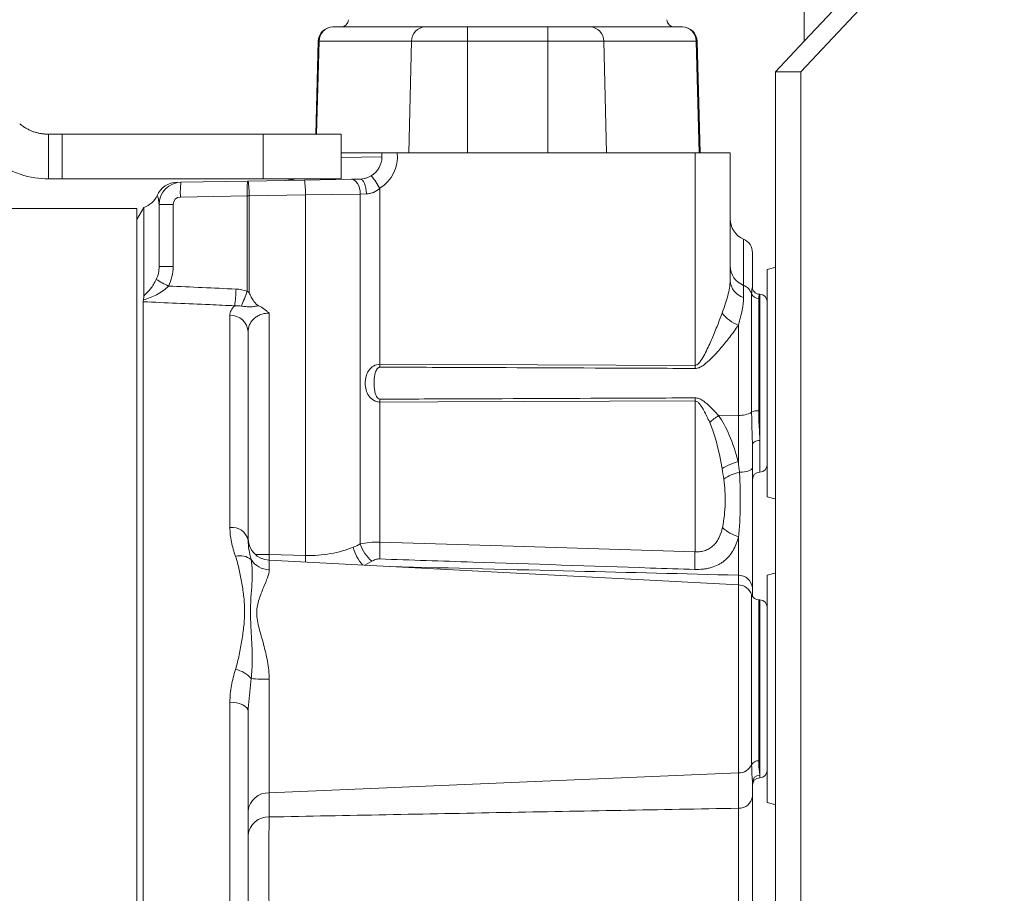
# Model space of a CAD drawing. Header units: millimetres. Extents: x 278 to 1769, y 540 to 2657.
# Tile 8 of 12: x 1174 to 1307, y 1884 to 2002. Entities that reach past the tile are written whole.
import ezdxf

# ---------------------------------------------------------------- set-up
doc = ezdxf.new("R2010")
doc.units = ezdxf.units.MM

msp = doc.modelspace()

# ---------------------------------------------------------------- linework, layer by layer
at = {"color": 7, "linetype": 'Continuous', "lineweight": 15}
for p, q in [((1307.44, 2024.29), (1279.94, 1995.03)), ((1280.39, 2022.38), (1280.39, 1999.18)), ((1298.95, 2018.92), (1280.39, 1999.18)), ((1216.65, 2001.09), (1229.16, 2001.09)), ((1229.16, 2001.09), (1234.86, 2001.09)), ((1234.86, 2001.09), (1245.69, 2001.09)), ((1234.86, 2001.09), (1234.86, 1999.14)), ((1245.69, 2001.09), (1251.39, 2001.09)), ((1245.69, 2001.09), (1245.69, 1999.14)), ((1251.39, 2001.09), (1263.9, 2001.09)), ((1214.32, 1986.57), (1214.65, 1999.14)), ((1227.27, 1999.14), (1214.77, 1999.14)), ((1226.9, 1984.04), (1227.27, 1999.14)), ((1234.86, 1999.14), (1227.27, 1999.14)), ((1234.86, 1984.04), (1234.86, 1999.14)), ((1245.69, 1999.14), (1234.86, 1999.14)), ((1245.69, 1984.04), (1245.69, 1999.14)), ((1253.28, 1999.14), (1245.69, 1999.14)), ((1253.65, 1984.04), (1253.28, 1999.14)), ((1265.78, 1999.14), (1253.28, 1999.14)), ((1266.18, 1984.04), (1265.78, 1999.14)), ((1265.9, 1999.14), (1266.3, 1984.04)), ((1280.39, 1999.18), (1276.49, 1995.03)), ((1279.94, 1995.03), (1276.49, 1995.03)), ((1276.49, 1612.6), (1276.49, 1995.03)), ((1279.94, 1612.6), (1279.94, 1995.03)), ((1178.16, 1986.57), (1178.16, 1980.54)), ((1178.16, 1986.57), (1180.03, 1986.57)), ((1180.03, 1980.54), (1180.03, 1986.57)), ((1180.03, 1986.57), (1207.19, 1986.57)), ((1207.19, 1980.54), (1207.19, 1986.57)), ((1207.19, 1986.57), (1217.75, 1986.57)), ((1217.75, 1980.54), (1217.75, 1986.57)), ((1223.26, 1984.04), (1217.75, 1984.04)), ((1225.34, 1984.04), (1265.61, 1984.04)), ((1265.61, 1955.3), (1265.61, 1984.04)), ((1265.61, 1984.04), (1270.36, 1984.04)), ((1270.36, 1966.79), (1270.36, 1984.04)), ((1178.16, 1980.54), (1180.03, 1980.54)), ((1180.03, 1980.54), (1207.19, 1980.54)), ((1196.09, 1980.08), (1205.11, 1980.24)), ((1205.11, 1980.24), (1205.16, 1980.24)), ((1205.16, 1980.24), (1212.79, 1980.37)), ((1207.19, 1980.54), (1217.75, 1980.54)), ((1212.79, 1980.37), (1219.14, 1980.48)), ((1219.14, 1980.48), (1220.3, 1980.5)), ((1222.99, 1955.45), (1222.99, 1979.25)), ((1192.88, 1978.26), (1192.88, 1978.26)), ((1205.04, 1978.23), (1196.02, 1978.07)), ((1205.04, 1965.33), (1205.04, 1978.23)), ((1205.3, 1978.23), (1205.04, 1978.23)), ((1212.93, 1978.36), (1205.3, 1978.23)), ((1205.3, 1978.23), (1205.3, 1965.12)), ((1220.34, 1978.47), (1212.93, 1978.36)), ((1212.93, 1929.59), (1212.93, 1978.36)), ((1221.17, 1978.49), (1220.34, 1978.47)), ((1220.34, 1931.15), (1220.34, 1978.47)), ((1190.12, 1976.52), (1162.04, 1976.52)), ((1191.08, 1976.67), (1190.12, 1975.01)), ((1190.12, 1844.62), (1190.12, 1976.52)), ((1191.08, 1976.67), (1191.08, 1964.71)), ((1193.13, 1977.07), (1195.03, 1977.07)), ((1193.13, 1968.67), (1193.13, 1977.07)), ((1195.03, 1977.07), (1195.03, 1968.67)), ((1273.37, 1970.54), (1273.37, 1965.87)), ((1193.13, 1968.67), (1195.03, 1968.67)), ((1275.38, 1937.52), (1275.38, 1968.26)), ((1272.17, 1966.12), (1272.17, 1964.49)), ((1273.27, 1948.96), (1273.27, 1964.98)), ((1274.22, 1964.34), (1274.22, 1949.17)), ((1274.38, 1964.93), (1274.34, 1964.93)), ((1274.34, 1964.93), (1274.34, 1964.93)), ((1190.98, 1963.9), (1190.98, 1712.74)), ((1202.71, 1933.36), (1202.71, 1962.07)), ((1208.02, 1962.36), (1208.02, 1929.73)), ((1271.47, 1948.54), (1271.47, 1960.71)), ((1205.17, 1959.83), (1205.17, 1931.67)), ((1274.38, 1945.12), (1274.38, 1956.61)), ((1222.99, 1955.45), (1265.61, 1955.3)), ((1222.99, 1931.38), (1222.99, 1950.33)), ((1265.61, 1930.08), (1265.61, 1950.48)), ((1271.47, 1948.54), (1268.79, 1948.5)), ((1271.47, 1942.25), (1271.47, 1948.54)), ((1273.37, 1944.48), (1273.37, 1941.45)), ((1208.02, 1929.73), (1212.93, 1929.59)), ((1271.47, 1925.61), (1208.02, 1928.94)), ((1275.38, 1896.16), (1275.38, 1926.91)), ((1273.37, 1925.21), (1273.37, 1924.03)), ((1274.38, 1923.57), (1274.22, 1923.57)), ((1208.02, 1912.82), (1208.02, 1897.46)), ((1202.71, 1858.98), (1202.71, 1909.72)), ((1205.2, 1908.86), (1205.17, 1908.48)), ((1205.17, 1908.48), (1205.17, 1858.71)), ((1274.38, 1899.85), (1274.38, 1907.82)), ((1271.47, 1900.15), (1208.02, 1897.46)), ((1271.47, 1895.38), (1271.47, 1900.15)), ((1273.37, 1898.87), (1273.37, 1897)), ((1208.02, 1897.46), (1208.02, 1894.2))]:
    msp.add_line(p, q, dxfattribs=at)
at = {"color": 8, "linetype": 'Continuous', "lineweight": 15}
for p, q in [((1214.77, 1999.14), (1214.44, 1986.57)), ((1217.75, 1983.42), (1223.26, 1983.51)), ((1272.17, 1972.37), (1272.17, 1966.12)), ((1274.38, 1956.61), (1274.38, 1964.93)), ((1274.38, 1945.12), (1274.38, 1940.85)), ((1208.02, 1929.73), (1206.14, 1929.73)), ((1208.02, 1928.94), (1208.02, 1927.64)), ((1221.92, 1928.79), (1220.95, 1928.26)), ((1271.47, 1925.61), (1271.47, 1926.91)), ((1271.47, 1900.15), (1271.47, 1925.61)), ((1273.27, 1901.25), (1273.27, 1924.25)), ((1274.22, 1923.57), (1274.22, 1901.8)), ((1274.38, 1907.82), (1274.38, 1923.57)), ((1205.58, 1912.93), (1205.2, 1908.86)), ((1274.38, 1899.85), (1274.38, 1899.5))]:
    msp.add_line(p, q, dxfattribs=at)
at = {"color": 7, "linetype": 'Continuous', "lineweight": 15, "flags": 128}
for points in [[(1211.29, 1980.54), (1210.82, 1980.39), (1210.24, 1980.32)], [(1220.34, 1978.47), (1220.32, 1978.87), (1220.25, 1979.25), (1220.13, 1979.6), (1219.98, 1979.9), (1219.8, 1980.15), (1219.6, 1980.33), (1219.37, 1980.45), (1219.14, 1980.48)], [(1221.17, 1978.49), (1221.15, 1978.89), (1221.09, 1979.27), (1221.01, 1979.61), (1220.9, 1979.92), (1220.77, 1980.17), (1220.62, 1980.35), (1220.46, 1980.46), (1220.3, 1980.5)], [(1276.49, 1968.56), (1276.4, 1968.53), (1275.38, 1968.26)], [(1265.61, 1950.48), (1230.83, 1950.36), (1222.99, 1950.33)], [(1274.38, 1945.12), (1274.18, 1945.11), (1273.99, 1945.08), (1273.82, 1945.02), (1273.67, 1944.94), (1273.54, 1944.84), (1273.45, 1944.73), (1273.39, 1944.6), (1273.37, 1944.48)], [(1271.62, 1940.84), (1271.97, 1940.86), (1272.3, 1940.9), (1272.61, 1940.96), (1272.87, 1941.04), (1273.09, 1941.13), (1273.24, 1941.23), (1273.34, 1941.34), (1273.37, 1941.45)], [(1275.38, 1937.52), (1276.4, 1937.25), (1276.49, 1937.22)], [(1222.99, 1931.38), (1241.01, 1930.83), (1265.61, 1930.08)], [(1276.49, 1927.21), (1276.4, 1927.17), (1275.38, 1926.91)], [(1205.17, 1908.48), (1205.12, 1908.72), (1204.98, 1908.95), (1204.76, 1909.16), (1204.45, 1909.35), (1204.08, 1909.5), (1203.65, 1909.62), (1203.19, 1909.69), (1202.71, 1909.72)], [(1275.38, 1896.16), (1276.4, 1895.9), (1276.49, 1895.86)]]:
    msp.add_lwpolyline(points, dxfattribs=at)
at = {"color": 8, "linetype": 'Continuous', "lineweight": 15, "flags": 128}
msp.add_lwpolyline([(1211.58, 1980.54), (1211.14, 1980.4), (1210.6, 1980.33)], dxfattribs=at)
at = {"color": 7, "linetype": 'Continuous', "lineweight": 15}
for centre, radius, start, end in [((1217.73, 2002.09), 1, 270, 358.5), ((1262.82, 2002.09), 1, 181.5, 270), ((1216.65, 1999.08), 2.01, 90, 178.5), ((1216.71, 1999.15), 1.94, 91.7751, 180.2882), ((1229.22, 1999.15), 1.94, 91.7751, 180.2882), ((1251.33, 1999.15), 1.94, 359.7118, 88.2249), ((1263.84, 1999.15), 1.94, 359.7118, 88.2249), ((1263.9, 1999.08), 2.01, 1.5, 90), ((1214.71, 1997.34), 1.79, 88.0681, 91.9319), ((1265.84, 1997.34), 1.79, 88.0681, 91.9319), ((1220.25, 1983.51), 3.01, 301.7848, 0), ((1220.35, 1983.51), 5.01, 301.7848, 6.058), ((1214.68, 1978.9), 9.66, 172.0416, 183.962), ((1195.62, 1978.56), 9.69, 358.0361, 9.9493), ((1203.24, 1978.7), 9.69, 358.0361, 9.9493), ((1212.73, 1973.5), 11.76, 29.2329, 39.2946), ((1195.61, 1977.06), 3.01, 90.979, 156.1836), ((1196.14, 1977.07), 3.01, 91, 180), ((1205.66, 1978.74), 9.66, 172.0416, 183.962), ((1190.12, 1979.52), 3.01, 288.5904, 335.5273), ((1196.04, 1977.07), 1, 91, 180), ((1273.37, 1975.13), 3.01, 180, 246.4218), ((1271.37, 1970.54), 2.01, 0, 66.4218), ((1273.23, 1968.78), 2.86, 180.7417, 248.3409), ((1207.63, 1992.36), 29.47, 239.6793, 243.3251), ((1177.71, 1966.48), 25.84, 353.0589, 358.0898), ((1272.9, 1966.92), 2.54, 183.0465, 253.2433), ((1271.44, 1964.32), 1.95, 20.0601, 67.9278), ((1174.86, 1975.97), 32, 336.7134, 340.5632), ((1274.2, 1965.34), 1, 200.5937, 270.8033), ((1274.38, 1963.92), 1, 0, 90), ((1202.8, 1959.69), 2.38, 3.3832, 92.1612), ((1273.33, 1965.43), 5.07, 216.9875, 248.5674), ((1280.05, 1955.25), 57.06, 179.8033, 180.1967), ((1322.61, 1955.09), 57, 179.7909, 180.2091), ((1322.61, 1950.69), 57, 179.7909, 180.2091), ((1280.05, 1950.53), 57.06, 179.8033, 180.1967), ((1274.47, 1939.97), 10.25, 123.6715, 132.1299), ((1271.68, 1951.71), 3.18, 266.3078, 300.0487), ((1274.08, 1947.52), 1.65, 85.3966, 119.5994), ((1273.14, 1935.24), 7.21, 103.3748, 122.4347), ((1274.38, 1941.86), 1, 270, 0), ((1273, 1934.77), 6.22, 102.8546, 124.254), ((1274.38, 1939.85), 1, 90, 180), ((1203.02, 1931.17), 2.21, 12.9798, 98.1371), ((1273.21, 1937.63), 5.78, 227.6109, 252.754), ((1208.18, 1931.94), 3.01, 180, 267), ((1225.09, 1932.62), 4.97, 197.2053, 230.3854), ((1263.54, 1929.97), 40.57, 178.0144, 181.229), ((1204.11, 1927.27), 2.28, 49.8977, 106.5467), ((1304.01, 1928.71), 38.43, 177.9628, 181.5284), ((1208.13, 1930.69), 3.05, 213.2904, 267.9446), ((1271.52, 1925.05), 1.86, 4.7321, 91.6124), ((1271.37, 1923.61), 2.01, 18.6964, 87), ((1274.22, 1924.57), 1, 198.6964, 270), ((1274.38, 1922.57), 1, 0, 90), ((1202.69, 1910.39), 3.85, 41.2913, 78.4378), ((1207.84, 1936.04), 23.22, 264.4111, 270.4363), ((1274.17, 1900.79), 1.01, 87.1159, 153.1379), ((1271.49, 1902.14), 1.99, 269.6191, 333.398), ((1274.38, 1900.5), 1, 270, 0), ((1274.36, 1898.86), 0.989, 89.1705, 179.1457), ((1274.38, 1898.5), 1, 90, 180), ((1207.89, 1894.73), 2.73, 87.1726, 173.7243), ((1271.56, 1897.2), 1.82, 267.1726, 353.7243), ((1207.89, 1891.47), 2.73, 87.1726, 173.7243)]:
    msp.add_arc(centre, radius, start, end, dxfattribs=at)
at = {"color": 8, "linetype": 'Continuous', "lineweight": 15}
for centre, radius, start, end in [((1263.29, 1928.2), 55.29, 178.415, 179.2305), ((1267.75, 1928.07), 54.84, 178.4101, 179.3592), ((1224.32, 1931.74), 5.03, 191.9886, 223.4395)]:
    msp.add_arc(centre, radius, start, end, dxfattribs=at)
at = {"color": 7, "linetype": 'Continuous', "lineweight": 15}
for centre, major_axis, ratio, start_param, end_param in [((-999.7, 1844.62), (3293.94, 0), 0.049416, 0.838103, 0.841827), ((1265.19, 1925.82), (0.49, 24.73), 0.323821, 5.445684, 5.879346), ((1265.35, 1924.89), (0.29, 24.73), 0.202434, 5.441581, 5.875244)]:
    msp.add_ellipse(centre, major_axis=major_axis, ratio=ratio, start_param=start_param, end_param=end_param, dxfattribs=at)
for points, knots in [([(1174.28, 1987.98), (1174.34, 1987.93), (1174.48, 1987.82), (1174.68, 1987.67), (1174.89, 1987.53), (1175.09, 1987.41), (1175.3, 1987.29), (1175.51, 1987.18), (1175.73, 1987.08), (1175.94, 1986.99), (1176.15, 1986.91), (1176.36, 1986.84), (1176.57, 1986.78), (1176.78, 1986.73), (1176.98, 1986.69), (1177.19, 1986.65), (1177.39, 1986.62), (1177.58, 1986.6), (1177.78, 1986.58), (1177.97, 1986.57), (1178.1, 1986.57), (1178.16, 1986.57)], [0, 0, 0, 0, 0.061282, 0.121592, 0.180931, 0.2393, 0.296702, 0.353139, 0.408612, 0.463123, 0.516674, 0.569269, 0.620909, 0.671596, 0.721335, 0.770126, 0.817975, 0.864883, 0.910854, 0.955891, 1, 1, 1, 1]), ([(1170.4, 1983.36), (1171.65, 1982.31), (1173.02, 1981.59), (1175.69, 1980.71), (1176.99, 1980.54), (1178.16, 1980.54)], [0, 0, 0, 0, 0.5, 0.5, 1, 1, 1, 1]), ([(1223.26, 1984.04), (1223.31, 1984.04), (1223.4, 1984.04), (1223.66, 1984.04), (1223.82, 1984.04), (1224.11, 1984.04), (1224.21, 1984.04), (1224.41, 1984.04), (1224.53, 1984.04), (1224.87, 1984.04), (1225.1, 1984.04), (1225.34, 1984.04)], [0, 0, 0, 0, 0.25, 0.25, 0.5, 0.5, 0.625, 0.625, 0.75, 0.75, 1, 1, 1, 1]), ([(1223.26, 1984.04), (1223.26, 1983.86), (1223.26, 1983.69), (1223.26, 1983.52), (1223.26, 1983.51), (1223.26, 1983.51), (1223.26, 1983.51)], [0, 0, 0, 0, 0.0006722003, 0.0006722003, 0.0006722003, 0.0006831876, 0.0006831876, 0.0006831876, 0.0006831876]), ([(1220.3, 1980.5), (1220.53, 1980.5), (1220.78, 1980.54), (1221.18, 1980.65), (1221.31, 1980.69), (1221.58, 1980.81), (1221.71, 1980.87), (1221.83, 1980.95)], [0, 0, 0, 0, 0.5, 0.5, 0.75, 0.75, 1, 1, 1, 1]), ([(1222.99, 1979.25), (1222.73, 1979.02), (1222.44, 1978.83), (1221.97, 1978.64), (1221.81, 1978.59), (1221.49, 1978.52), (1221.33, 1978.5), (1221.17, 1978.49)], [0, 0, 0, 0, 0.5, 0.5, 0.75, 0.75, 1, 1, 1, 1]), ([(1192.75, 1966.92), (1192.88, 1967.2), (1192.98, 1967.48), (1193.1, 1968.07), (1193.13, 1968.37), (1193.13, 1968.67)], [0, 0, 0, 0, 0.5, 0.5, 1, 1, 1, 1]), ([(1195.03, 1968.67), (1195.03, 1968.21), (1194.98, 1967.75), (1194.77, 1966.86), (1194.61, 1966.44), (1194.4, 1966.03)], [0, 0, 0, 0, 0.5, 0.5, 1, 1, 1, 1]), ([(1191.08, 1964.71), (1191.38, 1964.98), (1191.68, 1965.29), (1192.11, 1965.84), (1192.25, 1966.04), (1192.51, 1966.45), (1192.64, 1966.68), (1192.75, 1966.92)], [0, 0, 0, 0, 0.5, 0.5, 0.75, 0.75, 1, 1, 1, 1]), ([(1194.4, 1966.03), (1194.17, 1965.78), (1193.92, 1965.56), (1193.38, 1965.18), (1193.09, 1965.01), (1192.22, 1964.56), (1191.62, 1964.33), (1191.01, 1964.16)], [0, 0, 0, 0, 0.25, 0.25, 0.5, 0.5, 1, 1, 1, 1]), ([(1269.27, 1962.38), (1269.42, 1962.79), (1269.56, 1963.18), (1269.82, 1963.95), (1269.94, 1964.32), (1270.24, 1965.42), (1270.36, 1966.11), (1270.36, 1966.79)], [0, 0, 0, 0, 0.25, 0.25, 0.5, 0.5, 1, 1, 1, 1]), ([(1273.27, 1964.98), (1273.27, 1965.26), (1273.29, 1965.47), (1273.34, 1965.76), (1273.37, 1965.85), (1273.37, 1965.87)], [0, 0, 0, 0, 0.5, 0.5, 1, 1, 1, 1]), ([(1274.34, 1964.94), (1274.27, 1964.94), (1274.07, 1964.93), (1273.76, 1965.09), (1273.53, 1965.34), (1273.42, 1965.58), (1273.38, 1965.77), (1273.38, 1965.83), (1273.37, 1965.87)], [0, 0, 0, 0, 0.112783, 0.339644, 0.52242, 0.685519, 0.844583, 1, 1, 1, 1]), ([(1191.01, 1964.16), (1191.03, 1964.26), (1191.05, 1964.36), (1191.08, 1964.55), (1191.08, 1964.63), (1191.08, 1964.71)], [0, 0, 0, 0, 0.5, 0.5, 1, 1, 1, 1]), ([(1205.93, 1963.96), (1205.8, 1964.14), (1205.7, 1964.33), (1205.55, 1964.63), (1205.5, 1964.73), (1205.4, 1964.93), (1205.35, 1965.03), (1205.3, 1965.12)], [0, 0, 0, 0, 0.5, 0.5, 0.75, 0.75, 1, 1, 1, 1]), ([(1272.17, 1964.49), (1272.17, 1963.97), (1272.1, 1963.4), (1271.92, 1962.46), (1271.84, 1962.14), (1271.67, 1961.45), (1271.57, 1961.09), (1271.47, 1960.71)], [0, 0, 0, 0, 0.5, 0.5, 0.75, 0.75, 1, 1, 1, 1]), ([(1203.36, 1963.36), (1202.24, 1963.41), (1201.11, 1963.46), (1199.99, 1963.51), (1196.99, 1963.64), (1193.99, 1963.77), (1190.98, 1963.9)], [0.00163942, 0.00163942, 0.00163942, 0.00163942, 0.005015, 0.005015, 0.005015, 0.01404184, 0.01404184, 0.01404184, 0.01404184]), ([(1202.71, 1962.07), (1202.71, 1962.3), (1202.76, 1962.52), (1202.97, 1962.95), (1203.14, 1963.17), (1203.36, 1963.36)], [0, 0, 0, 0, 0.5, 0.5, 1, 1, 1, 1]), ([(1206.61, 1963.36), (1206.41, 1963.32), (1206.22, 1963.29), (1205.83, 1963.24), (1205.64, 1963.22), (1205.26, 1963.21), (1205.07, 1963.22), (1204.68, 1963.26), (1204.47, 1963.29), (1204.26, 1963.32)], [0, 0, 0, 0, 0.25, 0.25, 0.5, 0.5, 0.75, 0.75, 1, 1, 1, 1]), ([(1206.61, 1963.36), (1206.48, 1963.43), (1206.35, 1963.52), (1206.12, 1963.72), (1206.02, 1963.84), (1205.93, 1963.96)], [0, 0, 0, 0, 0.5, 0.5, 1, 1, 1, 1]), ([(1206.61, 1963.36), (1206.87, 1963.23), (1207.11, 1963.08), (1207.47, 1962.82), (1207.58, 1962.73), (1207.8, 1962.55), (1207.91, 1962.46), (1208.02, 1962.36)], [0, 0, 0, 0, 0.5, 0.5, 0.75, 0.75, 1, 1, 1, 1]), ([(1208.02, 1962.36), (1207.8, 1962.36), (1207.57, 1962.34), (1207.15, 1962.25), (1206.95, 1962.19), (1206.58, 1962.04), (1206.41, 1961.95), (1206.11, 1961.75), (1205.97, 1961.63), (1205.73, 1961.39), (1205.63, 1961.26), (1205.46, 1961), (1205.39, 1960.86), (1205.22, 1960.43), (1205.17, 1960.13), (1205.17, 1959.83)], [0, 0, 0, 0, 0.125, 0.125, 0.25, 0.25, 0.375, 0.375, 0.5, 0.5, 0.625, 0.625, 0.75, 0.75, 1, 1, 1, 1]), ([(1265.61, 1955.3), (1265.7, 1955.3), (1265.79, 1955.32), (1265.94, 1955.41), (1266.01, 1955.47), (1266.2, 1955.65), (1266.3, 1955.79), (1266.6, 1956.22), (1266.77, 1956.52), (1267.09, 1957.13), (1267.24, 1957.44), (1267.53, 1958.06), (1267.67, 1958.37), (1268.08, 1959.31), (1268.34, 1959.93), (1268.83, 1961.16), (1269.06, 1961.77), (1269.27, 1962.38)], [0, 0, 0, 0, 0.03125, 0.03125, 0.0625, 0.0625, 0.125, 0.125, 0.25, 0.25, 0.375, 0.375, 0.5, 0.5, 0.75, 0.75, 1, 1, 1, 1]), ([(1271.47, 1960.71), (1271.11, 1960.18), (1270.72, 1959.65), (1269.89, 1958.58), (1269.45, 1958.04), (1268.76, 1957.24), (1268.52, 1956.97), (1268.02, 1956.45), (1267.77, 1956.19), (1267.24, 1955.69), (1266.96, 1955.45), (1266.49, 1955.14), (1266.33, 1955.05), (1265.98, 1954.92), (1265.8, 1954.88), (1265.61, 1954.88)], [0, 0, 0, 0, 0.25, 0.25, 0.5, 0.5, 0.625, 0.625, 0.75, 0.75, 0.875, 0.875, 0.9375, 0.9375, 1, 1, 1, 1]), ([(1222.99, 1950.33), (1222.84, 1950.33), (1222.69, 1950.35), (1222.4, 1950.44), (1222.26, 1950.5), (1221.87, 1950.73), (1221.66, 1950.94), (1221.33, 1951.43), (1221.21, 1951.7), (1221.05, 1952.28), (1221.01, 1952.58), (1221.01, 1953.04), (1221.02, 1953.19), (1221.06, 1953.49), (1221.09, 1953.63), (1221.21, 1954.07), (1221.33, 1954.35), (1221.66, 1954.84), (1221.88, 1955.05), (1222.39, 1955.36), (1222.69, 1955.45), (1222.99, 1955.45)], [0, 0, 0, 0, 0.0625, 0.0625, 0.125, 0.125, 0.25, 0.25, 0.375, 0.375, 0.5, 0.5, 0.5625, 0.5625, 0.625, 0.625, 0.75, 0.75, 0.875, 0.875, 1, 1, 1, 1]), ([(1222.99, 1955.06), (1222.94, 1955.06), (1222.89, 1955.04), (1222.8, 1955), (1222.76, 1954.97), (1222.65, 1954.86), (1222.59, 1954.77), (1222.44, 1954.5), (1222.38, 1954.31), (1222.28, 1953.91), (1222.25, 1953.71), (1222.21, 1953.3), (1222.2, 1953.09), (1222.2, 1952.68), (1222.21, 1952.48), (1222.25, 1952.08), (1222.28, 1951.88), (1222.38, 1951.48), (1222.44, 1951.28), (1222.59, 1951.01), (1222.64, 1950.92), (1222.79, 1950.78), (1222.89, 1950.72), (1222.99, 1950.72)], [0, 0, 0, 0, 0.03125, 0.03125, 0.0625, 0.0625, 0.125, 0.125, 0.25, 0.25, 0.375, 0.375, 0.5, 0.5, 0.625, 0.625, 0.75, 0.75, 0.875, 0.875, 0.9375, 0.9375, 1, 1, 1, 1]), ([(1265.61, 1954.88), (1263.61, 1954.89), (1261.61, 1954.9), (1259.6, 1954.91), (1251.59, 1954.94), (1243.58, 1954.97), (1235.56, 1955.01), (1231.37, 1955.02), (1227.18, 1955.04), (1222.99, 1955.06)], [0, 0, 0, 0, 0.006018, 0.006018, 0.006018, 0.03009, 0.03009, 0.03009, 0.04267627, 0.04267627, 0.04267627, 0.04267627]), ([(1222.99, 1950.72), (1225, 1950.73), (1227, 1950.74), (1229, 1950.75), (1237.02, 1950.78), (1245.03, 1950.81), (1253.04, 1950.85), (1257.23, 1950.86), (1261.42, 1950.88), (1265.61, 1950.9)], [0, 0, 0, 0, 0.006018, 0.006018, 0.006018, 0.03009, 0.03009, 0.03009, 0.04267627, 0.04267627, 0.04267627, 0.04267627]), ([(1265.61, 1950.9), (1265.79, 1950.9), (1265.96, 1950.86), (1266.28, 1950.75), (1266.44, 1950.67), (1266.73, 1950.49), (1266.87, 1950.39), (1267.13, 1950.18), (1267.26, 1950.06), (1267.64, 1949.72), (1267.88, 1949.48), (1268.35, 1948.99), (1268.57, 1948.75), (1268.79, 1948.5)], [0, 0, 0, 0, 0.125, 0.125, 0.25, 0.25, 0.375, 0.375, 0.5, 0.5, 0.75, 0.75, 1, 1, 1, 1]), ([(1267.6, 1947.57), (1267.35, 1948.11), (1267.09, 1948.66), (1266.66, 1949.45), (1266.5, 1949.71), (1266.23, 1950.08), (1266.14, 1950.2), (1265.96, 1950.35), (1265.9, 1950.39), (1265.76, 1950.46), (1265.69, 1950.48), (1265.61, 1950.48)], [0, 0, 0, 0, 0.5, 0.5, 0.75, 0.75, 0.875, 0.875, 0.9375, 0.9375, 1, 1, 1, 1]), ([(1273.37, 1944.48), (1273.37, 1945.18), (1273.34, 1945.9), (1273.29, 1947.39), (1273.27, 1948.17), (1273.27, 1948.96)], [0, 0, 0, 0, 0.5, 0.5, 1, 1, 1, 1]), ([(1274.22, 1949.17), (1274.22, 1948.8), (1274.22, 1948.43), (1274.25, 1947.72), (1274.27, 1947.37), (1274.33, 1946.36), (1274.38, 1945.72), (1274.38, 1945.12)], [0, 0, 0, 0, 0.25, 0.25, 0.5, 0.5, 1, 1, 1, 1]), ([(1271.62, 1940.84), (1271.67, 1940.12), (1271.7, 1939.4), (1271.74, 1937.92), (1271.74, 1937.17), (1271.73, 1936.05), (1271.72, 1935.68), (1271.7, 1934.95), (1271.69, 1934.58), (1271.63, 1933.49), (1271.58, 1932.79), (1271.5, 1932.11)], [0, 0, 0, 0, 0.25, 0.25, 0.5, 0.5, 0.625, 0.625, 0.75, 0.75, 1, 1, 1, 1]), ([(1273.37, 1941.45), (1273.37, 1940.71), (1273.37, 1939.2), (1273.37, 1937.65), (1273.37, 1936.08), (1273.37, 1935.31), (1273.37, 1933.79), (1273.37, 1933.04), (1273.37, 1931.94), (1273.37, 1931.58), (1273.37, 1930.88), (1273.37, 1930.53), (1273.37, 1929.52), (1273.37, 1928.88), (1273.37, 1927.97), (1273.37, 1927.68), (1273.37, 1927.12), (1273.37, 1926.85), (1273.37, 1926.08), (1273.37, 1925.62), (1273.37, 1925.21)], [0, 0, 0, 0, 0.125, 0.25, 0.25, 0.375, 0.375, 0.5, 0.5, 0.5625, 0.5625, 0.625, 0.625, 0.75, 0.75, 0.8125, 0.8125, 0.875, 0.875, 1, 1, 1, 1]), ([(1269.32, 1933.36), (1269.44, 1933.88), (1269.52, 1934.42), (1269.64, 1935.51), (1269.67, 1936.06), (1269.7, 1937.17), (1269.69, 1937.73), (1269.63, 1938.83), (1269.58, 1939.37), (1269.5, 1939.91)], [0, 0, 0, 0, 0.25, 0.25, 0.5, 0.5, 0.75, 0.75, 1, 1, 1, 1]), ([(1203.46, 1929.46), (1203.23, 1930.11), (1203.05, 1930.76), (1202.78, 1932.06), (1202.71, 1932.71), (1202.71, 1933.36)], [0, 0, 0, 0, 0.5, 0.5, 1, 1, 1, 1]), ([(1265.61, 1930.08), (1265.86, 1930.07), (1266.1, 1930.08), (1266.57, 1930.14), (1266.8, 1930.19), (1267.24, 1930.35), (1267.44, 1930.44), (1267.82, 1930.68), (1267.99, 1930.82), (1268.3, 1931.13), (1268.44, 1931.3), (1268.68, 1931.66), (1268.79, 1931.86), (1269.07, 1932.47), (1269.21, 1932.91), (1269.32, 1933.36)], [0, 0, 0, 0, 0.125, 0.125, 0.25, 0.25, 0.375, 0.375, 0.5, 0.5, 0.625, 0.625, 0.75, 0.75, 1, 1, 1, 1]), ([(1205.17, 1931.67), (1205.17, 1931.25), (1205.22, 1930.82), (1205.36, 1929.94), (1205.46, 1929.48), (1205.58, 1929.02)], [0, 0, 0, 0, 0.5, 0.5, 1, 1, 1, 1]), ([(1220.34, 1931.15), (1220.73, 1931.23), (1221.15, 1931.29), (1222.05, 1931.37), (1222.51, 1931.38), (1222.99, 1931.38)], [0, 0, 0, 0, 0.5, 0.5, 1, 1, 1, 1]), ([(1271.5, 1932.11), (1271.31, 1931.44), (1271.08, 1930.83), (1270.59, 1929.99), (1270.42, 1929.73), (1270.02, 1929.25), (1269.8, 1929.03), (1269.42, 1928.74), (1269.29, 1928.64), (1269.02, 1928.47), (1268.88, 1928.39), (1268.45, 1928.17), (1268.13, 1928.04), (1267.63, 1927.9), (1267.45, 1927.85), (1267.1, 1927.78), (1266.92, 1927.75), (1266.37, 1927.69), (1265.99, 1927.67), (1265.6, 1927.69)], [0, 0, 0, 0, 0.25, 0.25, 0.375, 0.375, 0.5, 0.5, 0.5625, 0.5625, 0.625, 0.625, 0.75, 0.75, 0.8125, 0.8125, 0.875, 0.875, 1, 1, 1, 1]), ([(1271.47, 1926.91), (1271.48, 1927.53), (1271.49, 1928.29), (1271.49, 1929.39), (1271.49, 1929.62), (1271.5, 1930.09), (1271.5, 1930.33), (1271.5, 1931.07), (1271.5, 1931.58), (1271.5, 1932.11)], [0, 0, 0, 0, 0.5, 0.5, 0.625, 0.625, 0.75, 0.75, 1, 1, 1, 1]), ([(1212.93, 1929.59), (1214.09, 1929.55), (1215.22, 1929.63), (1216.86, 1929.92), (1217.4, 1930.04), (1218.43, 1930.33), (1218.92, 1930.5), (1219.4, 1930.69)], [0, 0, 0, 0, 0.5, 0.5, 0.75, 0.75, 1, 1, 1, 1]), ([(1203.46, 1914.16), (1203.67, 1914.82), (1203.83, 1915.47), (1204.1, 1916.79), (1204.22, 1917.45), (1204.43, 1918.76), (1204.52, 1919.41), (1204.66, 1920.71), (1204.7, 1921.36), (1204.7, 1922.65), (1204.66, 1923.29), (1204.52, 1924.55), (1204.43, 1925.18), (1204.22, 1926.43), (1204.1, 1927.04), (1203.83, 1928.26), (1203.67, 1928.87), (1203.46, 1929.46)], [0, 0, 0, 0, 0.125, 0.125, 0.25, 0.25, 0.375, 0.375, 0.5, 0.5, 0.625, 0.625, 0.75, 0.75, 0.875, 0.875, 1, 1, 1, 1]), ([(1205.58, 1929.02), (1205.68, 1928.54), (1205.72, 1928.02), (1205.73, 1926.93), (1205.71, 1926.36), (1205.65, 1925.16), (1205.6, 1924.54), (1205.52, 1923.26), (1205.49, 1922.59), (1205.49, 1921.22), (1205.52, 1920.52), (1205.6, 1919.09), (1205.64, 1918.36), (1205.71, 1916.87), (1205.73, 1916.11), (1205.72, 1914.93), (1205.71, 1914.54), (1205.67, 1913.74), (1205.63, 1913.34), (1205.58, 1912.93)], [0, 0, 0, 0, 0.125, 0.125, 0.25, 0.25, 0.375, 0.375, 0.5, 0.5, 0.625, 0.625, 0.75, 0.75, 0.875, 0.875, 0.9375, 0.9375, 1, 1, 1, 1]), ([(1222.98, 1929.1), (1222.88, 1929.11), (1222.77, 1929.1), (1222.58, 1929.07), (1222.48, 1929.05), (1222.21, 1928.96), (1222.06, 1928.88), (1221.92, 1928.79)], [0, 0, 0, 0, 0.25, 0.25, 0.5, 0.5, 1, 1, 1, 1]), ([(1265.6, 1927.69), (1263.6, 1927.75), (1261.6, 1927.82), (1259.59, 1927.88), (1251.58, 1928.15), (1243.57, 1928.42), (1235.56, 1928.68), (1231.37, 1928.82), (1227.17, 1928.96), (1222.98, 1929.1)], [0, 0, 0, 0, 0.006018, 0.006018, 0.006018, 0.03009, 0.03009, 0.03009, 0.0426968, 0.0426968, 0.0426968, 0.0426968]), ([(1208.02, 1927.64), (1208.02, 1927.33), (1207.93, 1926.97), (1207.65, 1926.17), (1207.46, 1925.72), (1207.16, 1924.99), (1207.05, 1924.74), (1206.85, 1924.21), (1206.74, 1923.94), (1206.56, 1923.37), (1206.48, 1923.08), (1206.39, 1922.61), (1206.37, 1922.46), (1206.34, 1922.13), (1206.33, 1921.96), (1206.33, 1921.12), (1206.48, 1920.44), (1206.84, 1919.03), (1207.06, 1918.3), (1207.46, 1916.79), (1207.65, 1916.03), (1207.86, 1914.85), (1207.91, 1914.45), (1208, 1913.64), (1208.02, 1913.23), (1208.02, 1912.82)], [0, 0, 0, 0, 0.125, 0.125, 0.25, 0.25, 0.3125, 0.3125, 0.375, 0.375, 0.4375, 0.4375, 0.46875, 0.46875, 0.5, 0.5, 0.625, 0.625, 0.75, 0.75, 0.875, 0.875, 0.9375, 0.9375, 1, 1, 1, 1]), ([(1202.71, 1909.72), (1202.71, 1910.49), (1202.78, 1911.24), (1203.05, 1912.72), (1203.23, 1913.44), (1203.46, 1914.16)], [0, 0, 0, 0, 0.5, 0.5, 1, 1, 1, 1]), ([(1274.22, 1901.8), (1274.22, 1901.57), (1274.22, 1901.35), (1274.25, 1900.96), (1274.27, 1900.78), (1274.33, 1900.29), (1274.38, 1900.03), (1274.38, 1899.85)], [0, 0, 0, 0, 0.25, 0.25, 0.5, 0.5, 1, 1, 1, 1]), ([(1273.37, 1898.87), (1273.37, 1899.17), (1273.34, 1899.52), (1273.29, 1900.31), (1273.27, 1900.76), (1273.27, 1901.25)], [0, 0, 0, 0, 0.5, 0.5, 1, 1, 1, 1]), ([(1273.37, 1897), (1273.37, 1896.54), (1273.37, 1895.53), (1273.37, 1894.34), (1273.37, 1893.05), (1273.37, 1892.38), (1273.37, 1890.99), (1273.37, 1890.26), (1273.37, 1889.14), (1273.37, 1888.75), (1273.37, 1887.99), (1273.37, 1887.61), (1273.37, 1886.46), (1273.37, 1885.69), (1273.37, 1884.51), (1273.37, 1884.12), (1273.37, 1883.35), (1273.37, 1882.97), (1273.37, 1881.84), (1273.37, 1881.1), (1273.37, 1880.37)], [0, 0, 0, 0, 0.125, 0.25, 0.25, 0.375, 0.375, 0.5, 0.5, 0.5625, 0.5625, 0.625, 0.625, 0.75, 0.75, 0.8125, 0.8125, 0.875, 0.875, 1, 1, 1, 1]), ([(1208.02, 1894.2), (1218.58, 1894.4), (1229.14, 1894.6), (1239.7, 1894.8), (1250.29, 1894.99), (1260.88, 1895.19), (1271.47, 1895.38)], [0.00285772, 0.00285772, 0.00285772, 0.00285772, 0.03460773, 0.03460773, 0.03460773, 0.06644834, 0.06644834, 0.06644834, 0.06644834]), ([(1271.47, 1881.13), (1271.48, 1881.75), (1271.48, 1882.39), (1271.49, 1883.36), (1271.49, 1883.68), (1271.49, 1884.34), (1271.49, 1884.68), (1271.5, 1885.68), (1271.5, 1886.35), (1271.5, 1887.66), (1271.5, 1888.32), (1271.5, 1889.61), (1271.5, 1890.23), (1271.5, 1891.42), (1271.5, 1892), (1271.49, 1893.1), (1271.48, 1894.12), (1271.48, 1894.99), (1271.47, 1895.38)], [0, 0, 0, 0, 0.125, 0.125, 0.1875, 0.1875, 0.25, 0.25, 0.375, 0.375, 0.5, 0.5, 0.625, 0.625, 0.75, 0.75, 0.875, 1, 1, 1, 1]), ([(1208.02, 1894.2), (1208.01, 1893.82), (1208.01, 1893.39), (1208, 1892.46), (1207.99, 1891.96), (1207.99, 1890.89), (1207.98, 1890.33), (1207.98, 1889.16), (1207.98, 1888.55), (1207.98, 1887.6), (1207.98, 1887.28), (1207.98, 1886.64), (1207.98, 1886.32), (1207.98, 1885.35), (1207.99, 1884.7), (1207.99, 1883.72), (1207.99, 1883.39), (1208, 1882.74), (1208, 1882.42), (1208.01, 1881.46), (1208.01, 1880.83), (1208.02, 1880.21)], [0, 0, 0, 0, 0.125, 0.125, 0.25, 0.25, 0.375, 0.375, 0.5, 0.5, 0.5625, 0.5625, 0.625, 0.625, 0.75, 0.75, 0.8125, 0.8125, 0.875, 0.875, 1, 1, 1, 1])]:
    msp.add_open_spline(points, degree=3, knots=knots, dxfattribs=at)
at = {"color": 8, "linetype": 'Continuous', "lineweight": 15}
for points, knots in [([(1193.13, 1977.07), (1193.11, 1977.34), (1193.05, 1977.89), (1192.89, 1978.25), (1192.88, 1978.26), (1192.88, 1978.26)], [0, 0, 0, 0, 0.390375, 0.78127, 1, 1, 1, 1]), ([(1274.34, 1964.89), (1274.33, 1964.9), (1274.3, 1964.93), (1274.23, 1964.7), (1274.22, 1964.43), (1274.22, 1964.34)], [0, 0, 0, 0, 0.218744, 0.751104, 1, 1, 1, 1]), ([(1271.47, 1926.91), (1264.1, 1927.09), (1248.41, 1927.49), (1232.73, 1927.87), (1224.42, 1928.08)], [0, 0, 0, 0, 0.470185, 1, 1, 1, 1])]:
    msp.add_open_spline(points, degree=3, knots=knots, dxfattribs=at)
at = {"color": 7, "linetype": 'Continuous', "lineweight": 15}
for points in [[(1203.53, 1965.62), (1204.05, 1965.6), (1204.55, 1965.5), (1205.04, 1965.33)], [(1191.01, 1964.16), (1190.99, 1964.06), (1190.98, 1963.97), (1190.98, 1963.9)], [(1205.3, 1965.12), (1205.21, 1965.19), (1205.13, 1965.26), (1205.04, 1965.33)], [(1204.26, 1963.32), (1203.96, 1963.37), (1203.66, 1963.39), (1203.36, 1963.36)], [(1271.47, 1942.25), (1271.52, 1941.78), (1271.57, 1941.31), (1271.62, 1940.84)], [(1269.5, 1939.91), (1269.43, 1940.38), (1269.35, 1940.85), (1269.27, 1941.32)], [(1219.4, 1930.69), (1219.73, 1930.82), (1220.05, 1930.97), (1220.34, 1931.15)]]:
    msp.add_open_spline(points, degree=3, dxfattribs=at)

doc.saveas('drawing.dxf')
